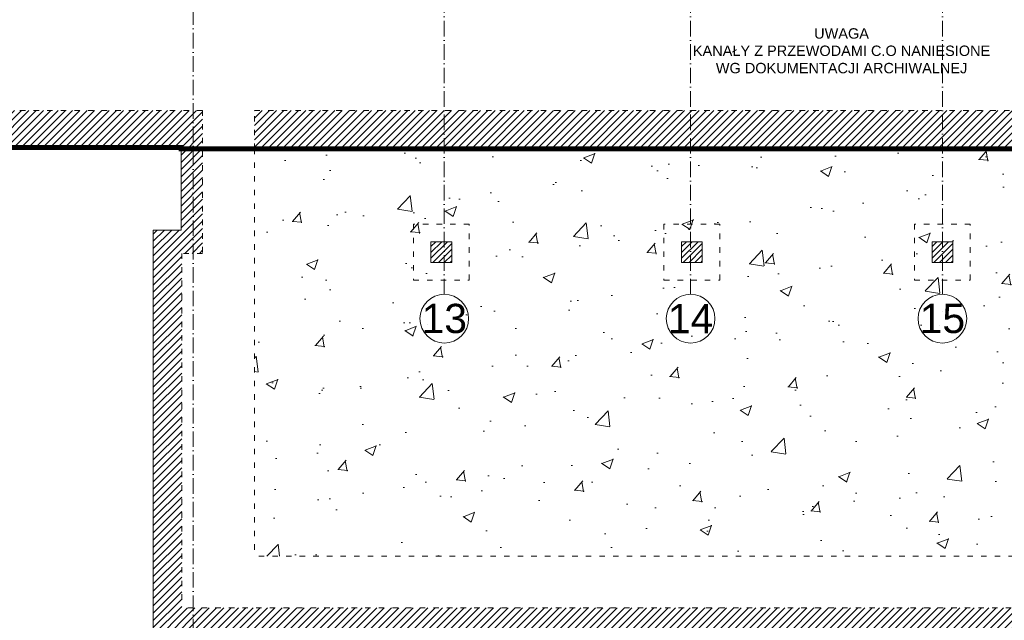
# Model space of a CAD drawing. Header units: millimetres. Extents: x 167773 to 185035, y -114105 to -66770.
# Tile 101 of 114: x 175495 to 177012, y -87814 to -86889. Entities that reach past the tile are written whole.
import ezdxf

# ---------------------------------------------------------------- set-up
doc = ezdxf.new("R2010")
doc.units = ezdxf.units.MM
for name, pattern in [('ACAD_ISO03W100', [30, 12, -18]), ('ACAD_ISO10W100', [18, 12, -3, 0, -3]), ('DASHED', [0.75, 0.5, -0.25])]:
    doc.linetypes.add(name, pattern=pattern)
doc.layers.add('!zakres', color=7, linetype='ACAD_ISO03W100', lineweight=60, true_color=0x8a14ff)
for name, color, linetype, lineweight in [('a-op_text', 7, 'Continuous', 9), ('a-osie', 20, 'ACAD_ISO10W100', 9), ('b-przerywana1', 9, 'ACAD_ISO03W100', 9), ('b-przerywana2', 2, 'ACAD_ISO03W100', 9), ('b-ściany', 2, 'Continuous', 9), ('h-hatch', 8, 'Continuous', 9)]:
    doc.layers.add(name, color=color, linetype=linetype, lineweight=lineweight)
doc.styles.add('PPAB_100', font='arial.ttf', dxfattribs={"height": 18})

msp = doc.modelspace()

# ---------------------------------------------------------------- hatches: boundary and pattern name
at = {"layer": 'h-hatch'}
h = msp.add_hatch(dxfattribs=at)
h.set_pattern_fill('ANSI31', color=256, scale=2.5, style=0)
h.paths.add_polyline_path([(179254.4, -86524.9), (179211.4, -86524.9), (179211.4, -86747.9), (179185.4, -86747.9), (179185.4, -86772.9), (178861.4, -86772.9), (178861.4, -86747.9), (178835.4, -86747.9), (178835.4, -86772.9), (178475.4, -86772.9), (178475.4, -86747.9), (178449.4, -86747.9), (178449.4, -86772.9), (178089.4, -86772.9), (178089.4, -86747.9), (178051.4, -86747.9), (178051.4, -86772.9), (177705.4, -86772.9), (177705.4, -86747.9), (177679.4, -86747.9), (177679.4, -86772.9), (177321.4, -86772.9), (177321.4, -86747.9), (177296.4, -86747.9), (177296.4, -86772.9), (177178.4, -86772.9), (177178.4, -86626.9), (177248.4, -86626.9), (177248.4, -86600.9), (177178.4, -86600.9), (177178.4, -86303.9), (179211.4, -86303.9), (179211.4, -86320.9), (179185.4, -86320.9), (179185.4, -86345.9), (179211.4, -86345.9), (179211.4, -86425.9), (179254.4, -86425.9), (179254.4, -86168.9), (179254.4, -86145.9), (179211.4, -86145.9), (179211.4, -86190.9), (179211.4, -86271.9), (177148.4, -86271.9), (177148.4, -86804.9), (179211.4, -86804.9), (179211.4, -87028.9), (177274.4, -87028.9), (177274.4, -87794.9), (175744.4, -87794.9), (175744.4, -87248.9), (175776.4, -87248.9), (175776.4, -87028.9), (175326.4, -87028.9), (175326.4, -87085.9), (175743.4, -87085.9), (175743.4, -87212.9), (175700.4, -87212.9), (175700.4, -88184.9), (175744.4, -88184.9), (175744.4, -87832.9), (177316.4, -87832.9), (177316.4, -87087.9), (178055.4, -87087.9), (178055.4, -87261.9), (178095.8, -87261.9), (178222, -88037), (178259.5, -88030.9), (178129, -87228.9), (178088.4, -87228.9), (178088.4, -87087.9), (179254.4, -87087.9), (179254.4, -87064.9)])
h = msp.add_hatch(dxfattribs=at)
h.set_pattern_fill('ANSI31', color=256, scale=2.5, style=0)
h.paths.add_polyline_path([(176148.9, -87028.9), (175856.4, -87028.9), (175856.4, -87087.9), (176148.9, -87087.9)])
h.paths.add_polyline_path([(176528.4, -87028.9), (176148.9, -87028.9), (176148.9, -87087.9), (176528.4, -87087.9)])
h.paths.add_polyline_path([(176916.4, -87028.9), (176528.4, -87028.9), (176528.4, -87087.9), (176916.4, -87087.9)])
h.paths.add_polyline_path([(177194.4, -87028.9), (176916.4, -87028.9), (176916.4, -87087.9), (177194.4, -87087.9)])
at = {"layer": 'h-hatch', "ltscale": 0.5}
h = msp.add_hatch(dxfattribs=at)
h.set_pattern_fill('AR-CONC', color=256, style=0)
h.set_pattern_definition([(50, (15000, 0), (182.18467, -15.93909), [19.05, -209.55]), (355, (15000, 0), (-35.24283, 191.05664), [15.24, -167.64]), (100.451, (15015.18, -1.33), (146.9425, 175.11669), [16.19, -178.09]), (46.1842, (15000, 50.8), (271.07904, -42.04233), [28.575, -314.325]), (96.6356, (15022.6, 47.3), (237.40423, 247.42556), [24.285, -267.135]), (351.184, (15000, 50.8), (237.4046, 247.4251), [22.86, -251.46]), (21, (15025.4, 38.1), (151.61488, -102.26552), [19.05, -209.55]), (326, (15025.4, 38.1), (61.80203, 184.18797), [15.24, -167.64]), (71.4514, (15038.03, 29.58), (213.41649, 81.92286), [16.19, -178.09]), (37.5, (15000, 0), (3.088603, 84.55504), [0, -165.608, 0, -170.18, 0, -168.275]), (7.5, (15000, 0), (66.819663, 100.180575), [0, -97.028, 0, -161.798, 0, -64.135]), (327.5, (14943.36, 0), (135.590595, -5.728744), [0, -63.5, 0, -198.12, 0, -262.89]), (317.5, (14917.96, 0), (148.12918, 25.42649), [0, -82.55, 0, -131.572, 0, -186.69])])
h.paths.add_polyline_path([(177194.4, -87087.9), (175856.4, -87087.9), (175856.4, -87714.9), (177194.4, -87714.9)])
h.paths.add_polyline_path([(176487.4, -87289.9), (176487.4, -87203.9), (176573.4, -87203.9), (176573.4, -87289.9)], flags=16)
h.paths.add_polyline_path([(176546.4, -87262.9), (176514.4, -87262.9), (176514.4, -87230.9), (176546.4, -87230.9)], flags=0)
h.paths.add_polyline_path([(176873.4, -87289.9), (176873.4, -87203.9), (176959.4, -87203.9), (176959.4, -87289.9)], flags=16)
h.paths.add_polyline_path([(176187.4, -87289.9), (176101.4, -87289.9), (176101.4, -87203.9), (176187.4, -87203.9)], flags=0)
h.paths.add_polyline_path([(176900.4, -87262.9), (176900.4, -87230.9), (176932.4, -87230.9), (176932.4, -87262.9)], flags=0)
h.paths.add_polyline_path([(176160.4, -87262.9), (176128.4, -87262.9), (176128.4, -87230.9), (176160.4, -87230.9)], flags=0)
h.paths.add_polyline_path([(176187.4, -87203.9), (176101.4, -87203.9), (176101.4, -87289.9), (176187.4, -87289.9)], flags=16)
h.paths.add_polyline_path([(176573.4, -87203.9), (176487.4, -87203.9), (176487.4, -87289.9), (176573.4, -87289.9)], flags=0)
h.paths.add_polyline_path([(176959.4, -87203.9), (176873.4, -87203.9), (176873.4, -87289.9), (176959.4, -87289.9)], flags=0)
at = {"layer": 'h-hatch'}
h = msp.add_hatch(dxfattribs=at)
h.set_pattern_fill('ANSI31', color=256, scale=2, style=0)
h.set_pattern_definition([(45, (15000, 0), (-4.49012806, 4.49012806), [])])
h.paths.add_polyline_path([(176128.4, -87262.9), (176160.4, -87262.9), (176160.4, -87230.9), (176128.4, -87230.9)])
h = msp.add_hatch(dxfattribs=at)
h.set_pattern_fill('ANSI31', color=256, scale=2, style=0)
h.set_pattern_definition([(45, (15386, -1e-11), (-4.49012806, 4.49012806), [])])
h.paths.add_polyline_path([(176514.4, -87262.9), (176546.4, -87262.9), (176546.4, -87230.9), (176514.4, -87230.9)])
h = msp.add_hatch(dxfattribs=at)
h.set_pattern_fill('ANSI31', color=256, scale=2, style=0)
h.set_pattern_definition([(45, (15772, 0), (-4.49012806, 4.49012806), [])])
h.paths.add_polyline_path([(176900.4, -87262.9), (176932.4, -87262.9), (176932.4, -87230.9), (176900.4, -87230.9)])

# ---------------------------------------------------------------- linework, layer by layer
at = {"layer": '!zakres', "linetype": 'DASHED', "ltscale": 60, "const_width": 8, "flags": 128}
msp.add_lwpolyline([(177165.9, -86145.9), (179254.4, -86145.9), (179254.4, -87087.9), (175743.4, -87087.9), (175743.4, -87085.9), (170976.4, -87085.9), (170976.4, -86757.9), (171105.4, -86757.9), (171105.4, -86186.9), (170976.4, -86186.9), (170976.4, -86145.9), (176980, -86145.9), (177896.2, -82620.9), (177326.7, -82620.9), (177326.7, -82317.9)], dxfattribs=at)
at = {"layer": 'a-osie', "ltscale": 2}
for p, q in [((175761.9, -88232.9), (175761.9, -86011.9)), ((176148.9, -87311.9), (176148.9, -86011.9)), ((176528.4, -87311.9), (176528.4, -86011.9)), ((176916.4, -87311.9), (176916.4, -86011.9))]:
    msp.add_line(p, q, dxfattribs=at)
at = {"layer": 'a-osie', "linetype": 'Continuous'}
for centre in [(176148.9, -87349.4), (176528.4, -87349.4), (176916.4, -87349.4)]:
    msp.add_circle(centre, 37.5, dxfattribs=at)
at = {"layer": 'b-przerywana1', "ltscale": 0.7}
for p in [(175856.4, -87087.9), (177194.4, -87714.9)]:
    msp.add_line(p, (175856.4, -87714.9), dxfattribs=at)
for points in [[(176101.4, -87289.9), (176187.4, -87289.9), (176187.4, -87203.9), (176101.4, -87203.9)], [(176487.4, -87289.9), (176573.4, -87289.9), (176573.4, -87203.9), (176487.4, -87203.9)], [(176873.4, -87289.9), (176959.4, -87289.9), (176959.4, -87203.9), (176873.4, -87203.9)]]:
    msp.add_lwpolyline(points, close=True, dxfattribs=at)
at = {"layer": 'b-przerywana2', "ltscale": 0.7}
for p, q in [((175776.4, -87028.9), (173498.4, -87028.9)), ((175776.4, -87028.9), (175776.4, -87248.9)), ((175856.4, -87028.9), (177194.4, -87028.9)), ((175856.4, -87087.9), (175856.4, -87028.9)), ((175856.4, -87087.9), (177194.4, -87087.9)), ((175776.4, -87248.9), (175744.4, -87248.9)), ((175744.4, -87248.9), (175744.4, -87794.9)), ((177274.4, -87794.9), (175744.4, -87794.9))]:
    msp.add_line(p, q, dxfattribs=at)
at = {"layer": 'b-ściany'}
for p, q in [((172913.4, -87085.9), (175743.4, -87085.9)), ((175743.4, -87085.9), (175743.4, -87212.9)), ((175700.4, -87212.9), (175700.4, -88184.9)), ((175743.4, -87212.9), (175700.4, -87212.9))]:
    msp.add_line(p, q, dxfattribs=at)
for points in [[(176128.4, -87262.9), (176160.4, -87262.9), (176160.4, -87230.9), (176128.4, -87230.9)], [(176514.4, -87262.9), (176546.4, -87262.9), (176546.4, -87230.9), (176514.4, -87230.9)], [(176900.4, -87262.9), (176932.4, -87262.9), (176932.4, -87230.9), (176900.4, -87230.9)]]:
    msp.add_lwpolyline(points, close=True, dxfattribs=at)

# ---------------------------------------------------------------- texts
at = {"layer": 'a-op_text', "ltscale": 0.5, "insert": (176761, -86937), "char_height": 16, "width": 463.317, "attachment_point": 5, "style": 'PPAB_100'}
msp.add_mtext('UWAGA\\PKANAŁY Z PRZEWODAMI C.O NANIESIONE WG DOKUMENTACJI ARCHIWALNEJ', dxfattribs=at)
at = {"layer": 'a-osie', "linetype": 'ACAD_ISO10W100', "char_height": 45, "width": 4405.783, "attachment_point": 5, "style": 'PPAB_100'}
for s, insert in [('13', (176148.9, -87349.4)), ('14', (176528.4, -87349.4)), ('15', (176916.4, -87349.4))]:
    msp.add_mtext(s, dxfattribs=dict(at, insert=insert))

doc.saveas('drawing.dxf')
